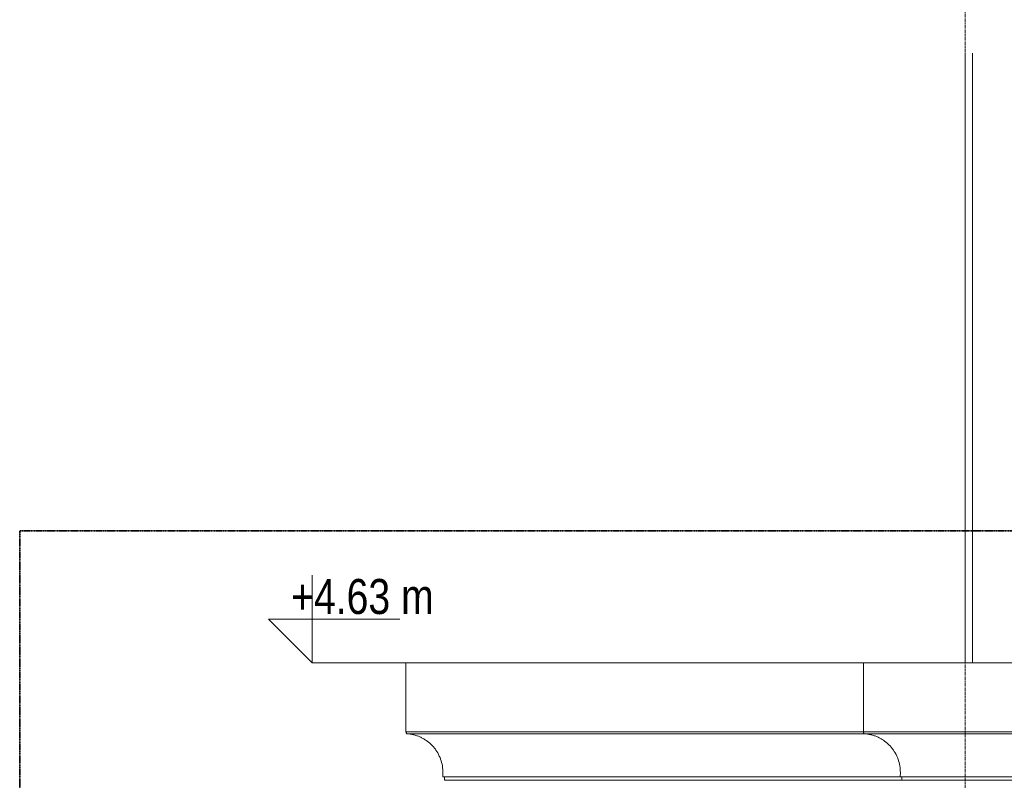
# Model space of a CAD drawing. Header units: millimetres. Extents: x -784 to 360321, y -10607 to 16514.
# Tile 26 of 95: x 143901 to 149521, y 3960 to 8301. Entities that reach past the tile are written whole.
import ezdxf

# ---------------------------------------------------------------- set-up
doc = ezdxf.new("R2010")
doc.units = ezdxf.units.MM
doc.linetypes.add('__FK_przerywana', pattern=[3.2004, 1.6002, -1.6002])
doc.linetypes.add('Linia siatki', pattern=[22.225, 12.7, -3.175, 3.175, -3.175])
for name, color, linetype, lineweight in [('A-DETL-THIN', 7, 'Continuous', 5), ('A-GENM', 7, 'Continuous', 5), ('G-ANNO-DIMS', 7, 'Continuous', 5), ('S-COLS-SYMB', 7, 'Continuous', 18), ('S-GRID', 7, 'Continuous', 5)]:
    doc.layers.add(name, color=color, linetype=linetype, lineweight=lineweight)
doc.styles.add('Arial_2', font='arial.ttf', dxfattribs={"width": 0.8, "height": 200})

# ---------------------------------------------------------------- blocks, each defined once
blk = doc.blocks.new('Modele ogólne 1 - Modele ogólne 1-1641072-Południe')
at = {"layer": 'A-GENM'}
for p, q in [((-51284.4, 4630), (-48673.4, 4630)), ((-51284.4, 4237), (-51284.4, 4630)), ((-48673.4, 4630), (-35653.4, 4630)), ((-48673.4, 4630), (-48673.4, 4237)), ((-48673.4, 4237), (-51284.4, 4237)), ((-48670.1, 4226.1), (-51281.1, 4226.1)), ((-35653.4, 4237), (-48673.4, 4237)), ((-35656.7, 4226.1), (-48670.1, 4226.1)), ((-48463.4, 3980), (-51074.4, 3980)), ((-51064.4, 3960), (-51064.4, 3980)), ((-48453.4, 3960), (-51064.4, 3960)), ((-35863.4, 3980), (-48463.4, 3980)), ((-48453.4, 3980), (-48453.4, 3960)), ((-35873.4, 3960), (-48453.4, 3960))]:
    blk.add_line(p, q, dxfattribs=at)
for points in [[(-51281.1, 4226.1), (-51282, 4227.8), (-51283.4, 4231.4), (-51284.2, 4235.1), (-51284.4, 4237)], [(-48673.4, 4237), (-48673.2, 4235.1), (-48672.4, 4231.4), (-48671, 4227.8), (-48670.1, 4226.1)], [(-51074.4, 3980), (-51074, 3987), (-51073.5, 4001), (-51074, 4015.1), (-51074.5, 4022.1)], [(-48463.5, 4022.1), (-48463, 4015.1), (-48462.5, 4001), (-48463, 3987), (-48463.4, 3980)]]:
    blk.add_open_spline(points, degree=3, dxfattribs=at)
for points, knots in [([(-51074.5, 4022.1), (-51075.4, 4035.2), (-51079.7, 4061.4), (-51093, 4098.9), (-51109.5, 4127.7), (-51125.7, 4148.7), (-51139.1, 4163.2), (-51153.9, 4176.5), (-51167.1, 4186.4), (-51178.2, 4193.6), (-51186.7, 4198.7), (-51195.5, 4203.3), (-51204.5, 4207.5), (-51213.6, 4211.4), (-51226, 4215.9), (-51241.9, 4220.5), (-51261.4, 4224.3), (-51274.5, 4225.7), (-51281.1, 4226.1)], [0, 0, 0, 0, 0.125, 0.25, 0.375, 0.4375, 0.5, 0.5625, 0.625, 0.65625, 0.6875, 0.71875, 0.75, 0.78125, 0.8125, 0.875, 0.9375, 1, 1, 1, 1]), ([(-48670.1, 4226.1), (-48663.5, 4225.7), (-48650.4, 4224.3), (-48630.9, 4220.5), (-48615, 4215.9), (-48602.6, 4211.4), (-48590.4, 4206.3), (-48575.6, 4198.9), (-48558.7, 4188.4), (-48542.9, 4176.5), (-48523.2, 4158.8), (-48501.8, 4133.5), (-48482, 4098.9), (-48468.7, 4061.4), (-48464.4, 4035.2), (-48463.5, 4022.1)], [-1, -1, -1, -1, -0.9375, -0.875, -0.8125, -0.78125, -0.75, -0.6875, -0.625, -0.5625, -0.5, -0.375, -0.25, -0.125, 0, 0, 0, 0])]:
    blk.add_open_spline(points, degree=3, knots=knots, dxfattribs=at)
blk = doc.blocks.new('Rzędne punktów - Znacznik rzędnej-348474-Południe')
at = {"layer": 'G-ANNO-DIMS'}
for p, q in [((-51819.1, 4630), (-51819.1, 5130)), ((-52069.1, 4880), (-51819.1, 4630)), ((-52069.1, 4880), (-51319.1, 4880))]:
    blk.add_line(p, q, dxfattribs=at)

msp = doc.modelspace()

# ---------------------------------------------------------------- linework, layer by layer
at = {"layer": 'A-DETL-THIN', "color": 4, "linetype": '__FK_przerywana', "lineweight": 35, "true_color": 0x00ffff}
for p, q in [((143900.9, 5383.6), (162286.6, 5383.6)), ((143900.9, -1959.6), (143900.9, 5383.6))]:
    msp.add_line(p, q, dxfattribs=at)
at = {"layer": 'G-ANNO-DIMS', "color": 1, "true_color": 0xff0000}
msp.add_line((146105.6, 4630), (145570.9, 4630), dxfattribs=at)
at = {"layer": 'S-COLS-SYMB'}
for p, q in [((149296.6, 4630), (149296.6, 8110)), ((149296.6, 4630), (149296.6, 8110)), ((149296.6, 4630), (149296.6, 8110)), ((149296.6, 4630), (149296.6, 8110)), ((149296.6, 4630), (149296.6, 8110)), ((149296.6, 4630), (149296.6, 8110)), ((149339.6, 4630), (149339.6, 8110))]:
    msp.add_line(p, q, dxfattribs=at)
at = {"layer": 'S-GRID', "linetype": 'Linia siatki'}
msp.add_line((149296.6, -3994.8), (149296.6, 14532.1), dxfattribs=at)

# ---------------------------------------------------------------- block references
at = {"layer": 'A-GENM'}
msp.add_blockref('Modele ogólne 1 - Modele ogólne 1-1641072-Południe', (197390.1, 0), dxfattribs=at)
at = {"layer": 'G-ANNO-DIMS'}
msp.add_blockref('Rzędne punktów - Znacznik rzędnej-348474-Południe', (197390.1, 0), dxfattribs=at)

# ---------------------------------------------------------------- texts
at = {"layer": 'G-ANNO-DIMS', "color": 1, "true_color": 0xff0000, "insert": (145450, 5109.1), "char_height": 200, "width": 962.269, "attachment_point": 1, "line_spacing_factor": 0.941778, "style": 'Arial_2'}
msp.add_mtext('+4.63 m', dxfattribs=at)

doc.saveas('drawing.dxf')
